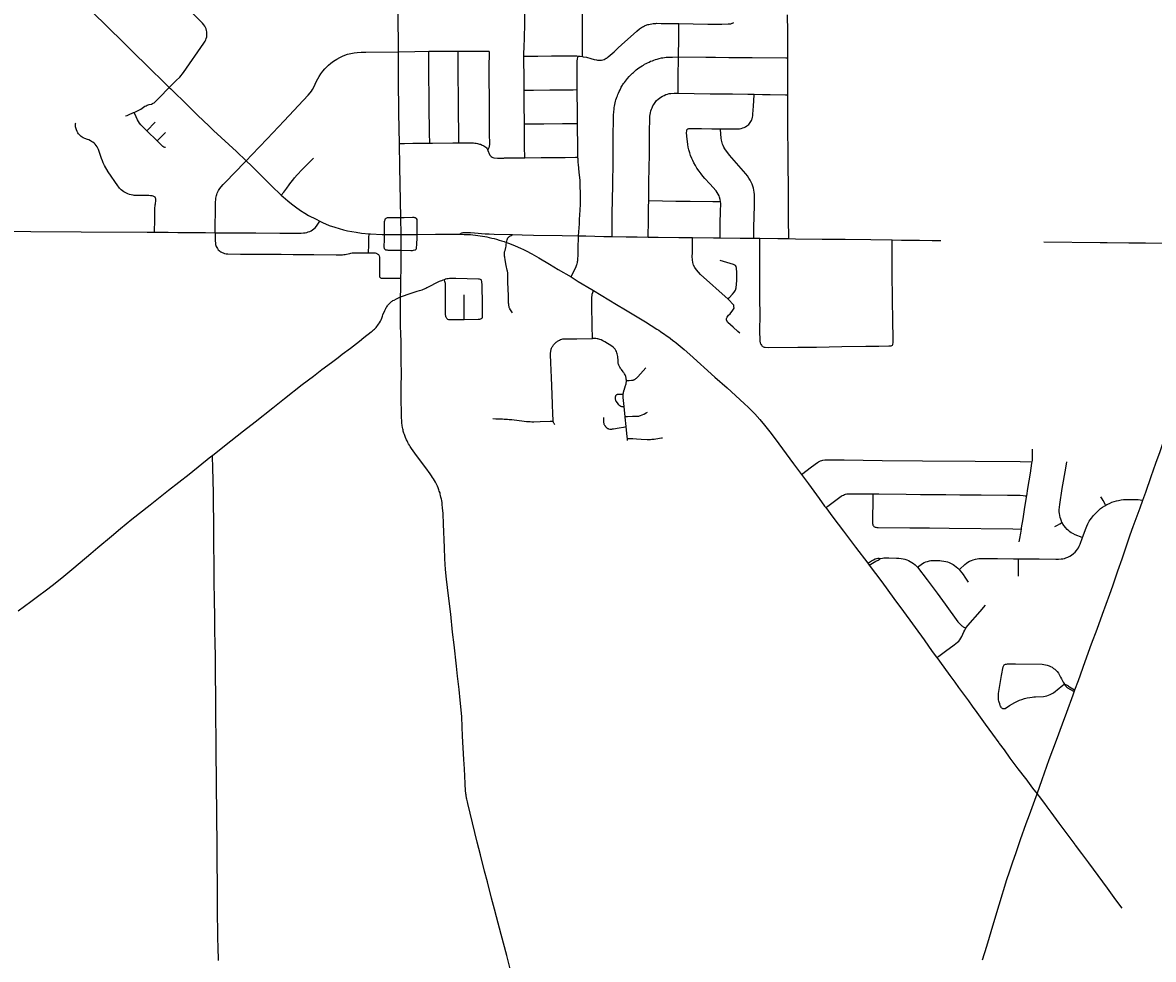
# Model space of a CAD drawing. Header units: feet. Extents: x 2113747 to 2516209, y 960708 to 1356798.
# Tile 50 of 92: x 2281138 to 2296181, y 1172433 to 1184896. Entities that reach past the tile are written whole.
import ezdxf

# ---------------------------------------------------------------- set-up
doc = ezdxf.new("R2010")
doc.units = ezdxf.units.FT
doc.header["$LTSCALE"] = 20
doc.header["$MEASUREMENT"] = 0
for name, color, linetype in [('GM_X_City_Street', 251, 'Continuous'), ('GM_X_State_Location', 251, 'Continuous'), ('GM_X_State_Route', 1, 'Continuous')]:
    doc.layers.add(name, color=color, linetype=linetype)
doc.styles.add('Styledgn030', font='dgn030.shx')

msp = doc.modelspace()

# ---------------------------------------------------------------- linework, layer by layer
at = {"layer": 'GM_X_City_Street', "flags": 128}
for points in [[(2283089, 1184035), (2283183, 1184124), (2283231, 1184171), (2283279, 1184233), (2283549, 1184622), (2283566, 1184650), (2283574, 1184667), (2283581, 1184685), (2283587, 1184707), (2283590, 1184729), (2283590, 1184752), (2283588, 1184774), (2283585, 1184793), (2283578, 1184814), (2283571, 1184832), (2283562, 1184849), (2283549, 1184868), (2283530, 1184890), (2283491, 1184929), (2283389, 1185031), (2283160, 1185257)], [(2287808, 1184451), (2287808, 1184482), (2287808, 1184501), (2287808, 1184518), (2287809, 1184537), (2287810, 1184562), (2287810, 1184576), (2287815, 1184688), (2287816, 1184698), (2287816, 1184710), (2287816, 1184718), (2287816, 1184726), (2287820, 1184851), (2287821, 1184991), (2287822, 1185029)], [(2288585, 1184445), (2288585, 1184470), (2288587, 1184568), (2288587, 1184729), (2288588, 1184863), (2288588, 1184998), (2288589, 1185025)], [(2291318, 1184427), (2291317, 1184603), (2291317, 1184773), (2291315, 1185001)], [(2288585, 1184445), (2288597, 1184443), (2288638, 1184435), (2288698, 1184420), (2288742, 1184407), (2288774, 1184399), (2288786, 1184397), (2288798, 1184396), (2288809, 1184395), (2288821, 1184395), (2288838, 1184397), (2288855, 1184400), (2288874, 1184406), (2288886, 1184412), (2288893, 1184415), (2288902, 1184421), (2288910, 1184425), (2288918, 1184431), (2288928, 1184439), (2289007, 1184509), (2289063, 1184560), (2289150, 1184639), (2289265, 1184743), (2289308, 1184782), (2289346, 1184812), (2289373, 1184831), (2289385, 1184839), (2289398, 1184846), (2289413, 1184853), (2289421, 1184857), (2289433, 1184861), (2289442, 1184865), (2289454, 1184869), (2289469, 1184872), (2289487, 1184877), (2289508, 1184881), (2289526, 1184884), (2289542, 1184885), (2289561, 1184886), (2289576, 1184887), (2289632, 1184886), (2289858, 1184885), (2289869, 1184885)], [(2289864, 1184439), (2289866, 1184693), (2289868, 1184821), (2289869, 1184885)], [(2289869, 1184885), (2290061, 1184881), (2290255, 1184877), (2290376, 1184876), (2290439, 1184876), (2290524, 1184878), (2290538, 1184879), (2290548, 1184880), (2290558, 1184882), (2290567, 1184884), (2290576, 1184887), (2290584, 1184890), (2290591, 1184894), (2290600, 1184899)], [(2286137, 1184506), (2286355, 1184512), (2286542, 1184514), (2286542, 1184514)], [(2286542, 1184514), (2286699, 1184515), (2286807, 1184515), (2286919, 1184514), (2286931, 1184514)], [(2286555, 1183292), (2286554, 1183317), (2286553, 1183399), (2286551, 1183524), (2286548, 1183694), (2286546, 1183793), (2286545, 1183983), (2286544, 1184118), (2286543, 1184345), (2286543, 1184470), (2286542, 1184514)], [(2286931, 1184514), (2287017, 1184515), (2287161, 1184514), (2287253, 1184517), (2287327, 1184518), (2287332, 1184517), (2287337, 1184516), (2287341, 1184514), (2287343, 1184512)], [(2286942, 1183296), (2286941, 1183332), (2286940, 1183418), (2286940, 1183515), (2286939, 1183618), (2286937, 1183761), (2286935, 1183985), (2286934, 1184107), (2286931, 1184245), (2286931, 1184479), (2286931, 1184514)], [(2284111, 1183056), (2284189, 1183135), (2284391, 1183351), (2284616, 1183590), (2284937, 1183929), (2284965, 1183962), (2284981, 1183983), (2284995, 1184006), (2285011, 1184036), (2285049, 1184116), (2285065, 1184148), (2285083, 1184179), (2285106, 1184214), (2285131, 1184248), (2285158, 1184280), (2285180, 1184304), (2285206, 1184328), (2285238, 1184355), (2285275, 1184382), (2285318, 1184410), (2285358, 1184432), (2285393, 1184449), (2285426, 1184462), (2285462, 1184475), (2285503, 1184486), (2285547, 1184494), (2285589, 1184500), (2285641, 1184503), (2285703, 1184505), (2286137, 1184506)], [(2287326, 1183198), (2287335, 1183216), (2287341, 1183229), (2287344, 1183235), (2287347, 1183241), (2287349, 1183248), (2287351, 1183255), (2287351, 1183263), (2287352, 1183269), (2287351, 1183431), (2287350, 1183539), (2287349, 1183664), (2287349, 1183729), (2287350, 1183834), (2287349, 1183939), (2287347, 1184094), (2287346, 1184221), (2287347, 1184359), (2287349, 1184435), (2287350, 1184480), (2287350, 1184487), (2287350, 1184494), (2287349, 1184501), (2287348, 1184503), (2287348, 1184506), (2287346, 1184509), (2287343, 1184512)], [(2287808, 1184451), (2287908, 1184451), (2287993, 1184451), (2288174, 1184452), (2288239, 1184453), (2288446, 1184453), (2288466, 1184453), (2288490, 1184452), (2288509, 1184452), (2288531, 1184450)], [(2287809, 1183998), (2287809, 1184117), (2287808, 1184451)], [(2288517, 1184004), (2288516, 1184114), (2288515, 1184271), (2288514, 1184353), (2288516, 1184386), (2288517, 1184397), (2288518, 1184406), (2288520, 1184416), (2288531, 1184450)], [(2288531, 1184450), (2288555, 1184448), (2288585, 1184445)], [(2288979, 1182050), (2288979, 1182078), (2288982, 1182353), (2288988, 1182734), (2288994, 1183052), (2288996, 1183443), (2288998, 1183558), (2289000, 1183633), (2289001, 1183676), (2289002, 1183695), (2289004, 1183718), (2289006, 1183735), (2289007, 1183747), (2289010, 1183768), (2289013, 1183783), (2289017, 1183806), (2289022, 1183831), (2289026, 1183850), (2289032, 1183868), (2289038, 1183889), (2289044, 1183904), (2289051, 1183922), (2289057, 1183938), (2289066, 1183958), (2289076, 1183980), (2289087, 1184002), (2289096, 1184022), (2289103, 1184036), (2289111, 1184051), (2289117, 1184063), (2289124, 1184073), (2289133, 1184086), (2289144, 1184101), (2289183, 1184151), (2289209, 1184181), (2289223, 1184196), (2289234, 1184207), (2289250, 1184222), (2289263, 1184234), (2289281, 1184249), (2289301, 1184266), (2289320, 1184280), (2289338, 1184294), (2289358, 1184307), (2289379, 1184321), (2289396, 1184331), (2289413, 1184342), (2289432, 1184351), (2289451, 1184361), (2289473, 1184371), (2289493, 1184381), (2289516, 1184389), (2289537, 1184397), (2289559, 1184405), (2289580, 1184411), (2289607, 1184419), (2289636, 1184426), (2289657, 1184429), (2289679, 1184432), (2289700, 1184435), (2289730, 1184437), (2289786, 1184438), (2289864, 1184439)], [(2289860, 1183957), (2289860, 1183984), (2289860, 1184102), (2289860, 1184217), (2289862, 1184388), (2289864, 1184439)], [(2289864, 1184439), (2290229, 1184438), (2290357, 1184436), (2290534, 1184433), (2290842, 1184430), (2291291, 1184428), (2291318, 1184427)], [(2291318, 1183935), (2291318, 1184056), (2291318, 1184131), (2291318, 1184427)], [(2282621, 1183701), (2282677, 1183728), (2282695, 1183737), (2282709, 1183745), (2282730, 1183757), (2282766, 1183783), (2282780, 1183791), (2282794, 1183798), (2282810, 1183804), (2282822, 1183807), (2282854, 1183813), (2282867, 1183818), (2282876, 1183823), (2282887, 1183831), (2282904, 1183846), (2282953, 1183895), (2283089, 1184035)], [(2287809, 1183998), (2287845, 1183998), (2287934, 1183999), (2288151, 1184001), (2288322, 1184001), (2288464, 1184003), (2288517, 1184004)], [(2287814, 1183548), (2287811, 1183819), (2287810, 1183959), (2287809, 1183998)], [(2288520, 1183554), (2288519, 1183674), (2288517, 1184004)], [(2289467, 1182529), (2289470, 1182775), (2289476, 1183146), (2289479, 1183477), (2289481, 1183587), (2289484, 1183651), (2289486, 1183672), (2289491, 1183697), (2289496, 1183721), (2289504, 1183744), (2289512, 1183764), (2289524, 1183787), (2289535, 1183806), (2289552, 1183832), (2289573, 1183858), (2289592, 1183878), (2289609, 1183892), (2289627, 1183904), (2289649, 1183916), (2289671, 1183928), (2289696, 1183938), (2289718, 1183946), (2289740, 1183951), (2289761, 1183953), (2289804, 1183957), (2289859, 1183957), (2289860, 1183957)], [(2289860, 1183957), (2290285, 1183950), (2290584, 1183948), (2290787, 1183945), (2290869, 1183943)], [(2290422, 1183482), (2290519, 1183481), (2290657, 1183482), (2290676, 1183484), (2290698, 1183488), (2290721, 1183495), (2290738, 1183502), (2290756, 1183510), (2290774, 1183521), (2290788, 1183531), (2290799, 1183542), (2290808, 1183553), (2290818, 1183567), (2290825, 1183579), (2290834, 1183595), (2290839, 1183607), (2290843, 1183618), (2290848, 1183636), (2290851, 1183656), (2290853, 1183679), (2290862, 1183783), (2290869, 1183937), (2290869, 1183943)], [(2290869, 1183943), (2290979, 1183941), (2291082, 1183939), (2291286, 1183935), (2291318, 1183935)], [(2291331, 1182022), (2291331, 1182054), (2291328, 1182255), (2291327, 1182369), (2291327, 1182635), (2291326, 1182733), (2291324, 1182979), (2291322, 1183166), (2291320, 1183468), (2291318, 1183691), (2291318, 1183935)], [(2282508, 1183655), (2282528, 1183662), (2282546, 1183668), (2282615, 1183698), (2282621, 1183701)], [(2282792, 1183457), (2282711, 1183537), (2282695, 1183557), (2282680, 1183579), (2282667, 1183602), (2282650, 1183641), (2282621, 1183701)], [(2282903, 1182572), (2282894, 1182580), (2282885, 1182584), (2282874, 1182588), (2282861, 1182590), (2282839, 1182592), (2282815, 1182594), (2282777, 1182595), (2282669, 1182594), (2282643, 1182595), (2282623, 1182597), (2282607, 1182600), (2282583, 1182605), (2282562, 1182611), (2282536, 1182619), (2282521, 1182625), (2282503, 1182634), (2282484, 1182646), (2282468, 1182657), (2282451, 1182671), (2282438, 1182683), (2282429, 1182694), (2282418, 1182708), (2282406, 1182725), (2282277, 1182911), (2282228, 1182993), (2282211, 1183030), (2282199, 1183056), (2282187, 1183090), (2282170, 1183140), (2282147, 1183208), (2282138, 1183226), (2282128, 1183245), (2282116, 1183261), (2282102, 1183278), (2282088, 1183292), (2282071, 1183305), (2282055, 1183316), (2282040, 1183325), (2282018, 1183335), (2282000, 1183342), (2281964, 1183356), (2281945, 1183364), (2281932, 1183372), (2281919, 1183381), (2281906, 1183391), (2281894, 1183402), (2281883, 1183416), (2281874, 1183430), (2281863, 1183448), (2281855, 1183469), (2281847, 1183494), (2281843, 1183511), (2281841, 1183528), (2281841, 1183541), (2281843, 1183553), (2281846, 1183562)], [(2282792, 1183457), (2282903, 1183572)], [(2287814, 1183548), (2287849, 1183548), (2287895, 1183549), (2288071, 1183551), (2288320, 1183552), (2288484, 1183554), (2288520, 1183554)], [(2287819, 1183098), (2287818, 1183127), (2287816, 1183216), (2287814, 1183396), (2287814, 1183540), (2287814, 1183548)], [(2288526, 1183105), (2288525, 1183110), (2288525, 1183119), (2288525, 1183137), (2288523, 1183257), (2288523, 1183329), (2288522, 1183437), (2288520, 1183519), (2288520, 1183554)], [(2290423, 1182515), (2290419, 1182542), (2290411, 1182573), (2290403, 1182593), (2290391, 1182614), (2290380, 1182634), (2290363, 1182656), (2290282, 1182750), (2290216, 1182823), (2290188, 1182855), (2290163, 1182886), (2290137, 1182921), (2290109, 1182960), (2290089, 1182993), (2290069, 1183029), (2290053, 1183061), (2290041, 1183089), (2290025, 1183128), (2290013, 1183163), (2290002, 1183203), (2289994, 1183239), (2289988, 1183275), (2289982, 1183314), (2289979, 1183344), (2289974, 1183384), (2289972, 1183433), (2289973, 1183452), (2289976, 1183469)], [(2289976, 1183469), (2289981, 1183476), (2289986, 1183481), (2289992, 1183485), (2289999, 1183487), (2290016, 1183489), (2290033, 1183488), (2290168, 1183486), (2290307, 1183484), (2290422, 1183482)], [(2290868, 1182028), (2290868, 1182048), (2290867, 1182169), (2290874, 1182461), (2290874, 1182557), (2290873, 1182608), (2290871, 1182641), (2290866, 1182669), (2290860, 1182694), (2290853, 1182722), (2290844, 1182745), (2290832, 1182773), (2290816, 1182800), (2290800, 1182826), (2290780, 1182857), (2290758, 1182884), (2290637, 1183026), (2290544, 1183133), (2290481, 1183217), (2290468, 1183237), (2290457, 1183261), (2290450, 1183280), (2290444, 1183298), (2290437, 1183331), (2290432, 1183360), (2290422, 1183474), (2290422, 1183482)], [(2282929, 1183322), (2282792, 1183457)], [(2282929, 1183322), (2282946, 1183340), (2283038, 1183436)], [(2283040, 1183233), (2283030, 1183235), (2283017, 1183241), (2283004, 1183250), (2282984, 1183267), (2282929, 1183322)], [(2286152, 1183288), (2286217, 1183289), (2286329, 1183290), (2286555, 1183292)], [(2286555, 1183292), (2286592, 1183292), (2286861, 1183295), (2286942, 1183296)], [(2286942, 1183296), (2287058, 1183297), (2287104, 1183297), (2287137, 1183295), (2287156, 1183293), (2287174, 1183290), (2287188, 1183288), (2287203, 1183284), (2287215, 1183281), (2287229, 1183277), (2287239, 1183274), (2287253, 1183267), (2287264, 1183263), (2287275, 1183257), (2287289, 1183248), (2287299, 1183239), (2287309, 1183229), (2287318, 1183215), (2287326, 1183198)], [(2287326, 1183198), (2287329, 1183194), (2287350, 1183142), (2287355, 1183134), (2287358, 1183128), (2287366, 1183119), (2287372, 1183113), (2287383, 1183106), (2287394, 1183101), (2287409, 1183098), (2287455, 1183094), (2287490, 1183092), (2287505, 1183093), (2287516, 1183093), (2287526, 1183094), (2287538, 1183094), (2287547, 1183095), (2287559, 1183096), (2287648, 1183096), (2287710, 1183097), (2287782, 1183097), (2287819, 1183098)], [(2283701, 1182101), (2283705, 1182482), (2283706, 1182512), (2283708, 1182540), (2283710, 1182559), (2283713, 1182577), (2283717, 1182594), (2283722, 1182609), (2283728, 1182627), (2283735, 1182645), (2283744, 1182663), (2283760, 1182689), (2283779, 1182713), (2283806, 1182742), (2283836, 1182772), (2284091, 1183036), (2284111, 1183056)], [(2284579, 1182600), (2284611, 1182641), (2284651, 1182692), (2284683, 1182736), (2284707, 1182771), (2284731, 1182801), (2284757, 1182832), (2284790, 1182871), (2284859, 1182941), (2285009, 1183093)], [(2287819, 1183098), (2288038, 1183100), (2288157, 1183102), (2288354, 1183102), (2288492, 1183104), (2288526, 1183105)], [(2288534, 1182059), (2288545, 1182220), (2288548, 1182278), (2288554, 1182402), (2288558, 1182481), (2288558, 1182602), (2288557, 1182747), (2288556, 1182758), (2288556, 1182768), (2288555, 1182779), (2288555, 1182789), (2288554, 1182801), (2288544, 1182903), (2288533, 1183014), (2288531, 1183029), (2288530, 1183041), (2288529, 1183058), (2288528, 1183070), (2288527, 1183084), (2288526, 1183096), (2288526, 1183105)], [(2282894, 1182107), (2282894, 1182114), (2282895, 1182272), (2282898, 1182421), (2282899, 1182436), (2282900, 1182455), (2282902, 1182470), (2282905, 1182486), (2282907, 1182498), (2282910, 1182515), (2282911, 1182534), (2282909, 1182552), (2282907, 1182562), (2282903, 1182572)], [(2289461, 1182042), (2289461, 1182056), (2289464, 1182250), (2289465, 1182342), (2289465, 1182437), (2289467, 1182529)], [(2289467, 1182529), (2289475, 1182529), (2289829, 1182522), (2290019, 1182519), (2290321, 1182514), (2290406, 1182515), (2290423, 1182515)], [(2290416, 1182032), (2290416, 1182049), (2290419, 1182229), (2290424, 1182383), (2290425, 1182490), (2290423, 1182515)], [(2286170, 1182301), (2286123, 1182300), (2286001, 1182298), (2285988, 1182297), (2285978, 1182295), (2285971, 1182291), (2285964, 1182285), (2285959, 1182279), (2285955, 1182270), (2285952, 1182260), (2285950, 1182244), (2285948, 1182079)], [(2286387, 1182079), (2286389, 1182214), (2286389, 1182259), (2286388, 1182270), (2286386, 1182278), (2286379, 1182288), (2286371, 1182295), (2286364, 1182299), (2286356, 1182301), (2286347, 1182302), (2286327, 1182303), (2286215, 1182301), (2286170, 1182301)], [(2283701, 1182101), (2283700, 1182026), (2283700, 1181994), (2283702, 1181961), (2283704, 1181946), (2283709, 1181932), (2283714, 1181917), (2283722, 1181902), (2283729, 1181891), (2283741, 1181875), (2283753, 1181863), (2283763, 1181854), (2283777, 1181845), (2283792, 1181838), (2283807, 1181831), (2283825, 1181826), (2283847, 1181822), (2283870, 1181820), (2284037, 1181817), (2284404, 1181815), (2284578, 1181814), (2284736, 1181813), (2285011, 1181811), (2285310, 1181808), (2285392, 1181808), (2285410, 1181809), (2285429, 1181811), (2285449, 1181814), (2285471, 1181819), (2285492, 1181825), (2285504, 1181828), (2285521, 1181832), (2285539, 1181834), (2285559, 1181834), (2285587, 1181835), (2285731, 1181833), (2285741, 1181832)], [(2285741, 1181832), (2285741, 1181860), (2285743, 1181913), (2285744, 1181971), (2285746, 1182035), (2285747, 1182080), (2285747, 1182086)], [(2285948, 1182079), (2285947, 1182006), (2285944, 1181919), (2285944, 1181910), (2285946, 1181900), (2285948, 1181893), (2285951, 1181887), (2285955, 1181882), (2285960, 1181878), (2285967, 1181875), (2285977, 1181872), (2285986, 1181871), (2285997, 1181870), (2286129, 1181868), (2286173, 1181867)], [(2286173, 1181867), (2286303, 1181865), (2286323, 1181865), (2286339, 1181867), (2286358, 1181872), (2286365, 1181874), (2286370, 1181878), (2286374, 1181883), (2286376, 1181889), (2286378, 1181902), (2286382, 1181941), (2286386, 1182042), (2286387, 1182079)], [(2287592, 1181556), (2287592, 1181565), (2287591, 1181573), (2287590, 1181581), (2287588, 1181591), (2287586, 1181602), (2287573, 1181666), (2287558, 1181738), (2287552, 1181774), (2287550, 1181787), (2287549, 1181799), (2287549, 1181811), (2287549, 1181822), (2287550, 1181833), (2287551, 1181845), (2287556, 1181865), (2287566, 1181906), (2287570, 1181923), (2287572, 1181932), (2287573, 1181942), (2287576, 1181972)], [(2288435, 1181514), (2288469, 1181581), (2288497, 1181640), (2288502, 1181652), (2288507, 1181663), (2288511, 1181676), (2288514, 1181688), (2288518, 1181704), (2288521, 1181719), (2288523, 1181733), (2288525, 1181747), (2288526, 1181767), (2288527, 1181783), (2288529, 1181880), (2288534, 1182059)], [(2290523, 1181217), (2290158, 1181547), (2290130, 1181577), (2290102, 1181605), (2290082, 1181637), (2290063, 1181669), (2290054, 1181704), (2290050, 1181738), (2290047, 1181785), (2290049, 1181835), (2290051, 1181993), (2290052, 1182035)], [(2290960, 1180617), (2290955, 1180637), (2290951, 1180658), (2290948, 1180683), (2290946, 1180778), (2290949, 1181024), (2290946, 1181206), (2290945, 1181354), (2290945, 1181444), (2290946, 1181603), (2290945, 1181675), (2290945, 1181764), (2290945, 1181858), (2290945, 1182009), (2290945, 1182027)], [(2292716, 1180615), (2292718, 1180639), (2292719, 1180677), (2292718, 1180711), (2292716, 1180911), (2292708, 1181551), (2292705, 1181837), (2292704, 1181988), (2292704, 1182005)], [(2285741, 1181832), (2285814, 1181832), (2285828, 1181831), (2285841, 1181828), (2285849, 1181825), (2285857, 1181821), (2285864, 1181816), (2285871, 1181810), (2285878, 1181801), (2285882, 1181792), (2285886, 1181777), (2285887, 1181765), (2285884, 1181597), (2285886, 1181524), (2285888, 1181514), (2285891, 1181508), (2285895, 1181503), (2285900, 1181500), (2285910, 1181497), (2285921, 1181496), (2286130, 1181495), (2286171, 1181498)], [(2296042, 1178543), (2296079, 1178647), (2296154, 1178857), (2296216, 1179037), (2296270, 1179192), (2296360, 1179456), (2296497, 1179849), (2296600, 1180144), (2296695, 1180403), (2296732, 1180504), (2296799, 1180679), (2296860, 1180835), (2296869, 1180858), (2296878, 1180877), (2296889, 1180900), (2296900, 1180921), (2296923, 1180963), (2296995, 1181090), (2297087, 1181242), (2297204, 1181428), (2297304, 1181594), (2297367, 1181697), (2297460, 1181837), (2297490, 1181881)], [(2290523, 1181217), (2290539, 1181236), (2290580, 1181285), (2290605, 1181312), (2290622, 1181336), (2290633, 1181369), (2290640, 1181465), (2290639, 1181571), (2290635, 1181627), (2290630, 1181653), (2290621, 1181666), (2290597, 1181678), (2290419, 1181732)], [(2287657, 1181035), (2287622, 1181086), (2287619, 1181091), (2287616, 1181097), (2287613, 1181104), (2287611, 1181111), (2287609, 1181118), (2287608, 1181127), (2287606, 1181136), (2287605, 1181150), (2287603, 1181164), (2287601, 1181236), (2287601, 1181268), (2287601, 1181276), (2287601, 1181284), (2287600, 1181291), (2287600, 1181296), (2287599, 1181317), (2287596, 1181390), (2287595, 1181398), (2287595, 1181406), (2287595, 1181412), (2287595, 1181420), (2287595, 1181458), (2287592, 1181556)], [(2286167, 1181248), (2286307, 1181295), (2286386, 1181321), (2286417, 1181330), (2286435, 1181337), (2286453, 1181343), (2286471, 1181349), (2286486, 1181355), (2286502, 1181363), (2286517, 1181370), (2286529, 1181376), (2286566, 1181394), (2286640, 1181433), (2286686, 1181455), (2286698, 1181461), (2286714, 1181467), (2286732, 1181474), (2286749, 1181480)], [(2286749, 1181480), (2286765, 1181486), (2286782, 1181490), (2286801, 1181493), (2286817, 1181495), (2286833, 1181495), (2286903, 1181494), (2287202, 1181489), (2287211, 1181487), (2287223, 1181483), (2287230, 1181479)], [(2286792, 1180951), (2286782, 1180959), (2286776, 1180967), (2286771, 1180976), (2286768, 1180983), (2286767, 1180992), (2286766, 1181011), (2286763, 1181168), (2286762, 1181236), (2286764, 1181321), (2286762, 1181396), (2286762, 1181411), (2286762, 1181424), (2286760, 1181438), (2286757, 1181451), (2286752, 1181471), (2286749, 1181480)], [(2287249, 1180964), (2287254, 1180969), (2287257, 1180976), (2287258, 1180983), (2287257, 1181046), (2287257, 1181141), (2287250, 1181413), (2287248, 1181443), (2287247, 1181454), (2287245, 1181462), (2287242, 1181468), (2287237, 1181474), (2287230, 1181479)], [(2283664, 1179138), (2283826, 1179267), (2284075, 1179465), (2284230, 1179586), (2284467, 1179773), (2284622, 1179894), (2284859, 1180080), (2285006, 1180191), (2285120, 1180279), (2285248, 1180376), (2285334, 1180441), (2285391, 1180485), (2285498, 1180566), (2285619, 1180660), (2285679, 1180707), (2285775, 1180781), (2285789, 1180792), (2285808, 1180808), (2285819, 1180819), (2285831, 1180830), (2285840, 1180841), (2285850, 1180852), (2285863, 1180869), (2285874, 1180886), (2285885, 1180904), (2285897, 1180924), (2285906, 1180942), (2285915, 1180965), (2285925, 1180990), (2285932, 1181007), (2285955, 1181065), (2285968, 1181093), (2285976, 1181107), (2285982, 1181116), (2285991, 1181128), (2285998, 1181138), (2286007, 1181148), (2286017, 1181158), (2286026, 1181167), (2286037, 1181177), (2286047, 1181185), (2286056, 1181191), (2286065, 1181197), (2286079, 1181205), (2286114, 1181222), (2286167, 1181248)], [(2287013, 1180948), (2287013, 1180963), (2287012, 1181016), (2287012, 1181084), (2287012, 1181131), (2287012, 1181221), (2287011, 1181275)], [(2288718, 1180693), (2288715, 1180864), (2288712, 1181137), (2288712, 1181236), (2288712, 1181247), (2288712, 1181252), (2288713, 1181260), (2288714, 1181269), (2288715, 1181278), (2288717, 1181286), (2288720, 1181294), (2288734, 1181331)], [(2290679, 1180765), (2290654, 1180785), (2290591, 1180844), (2290522, 1180908), (2290501, 1180938), (2290502, 1180961), (2290510, 1180977), (2290530, 1181003), (2290549, 1181023), (2290588, 1181069), (2290604, 1181099), (2290602, 1181119), (2290598, 1181137), (2290588, 1181152), (2290537, 1181205), (2290523, 1181217)], [(2286792, 1180951), (2286802, 1180948), (2286815, 1180946), (2286829, 1180946), (2287013, 1180948)], [(2287013, 1180948), (2287199, 1180950), (2287211, 1180951), (2287221, 1180952), (2287228, 1180953), (2287234, 1180955), (2287243, 1180959), (2287249, 1180964)], [(2288197, 1179594), (2288195, 1179613), (2288191, 1179685), (2288187, 1179822), (2288182, 1179947), (2288173, 1180176), (2288165, 1180370), (2288162, 1180481), (2288163, 1180507), (2288164, 1180517), (2288165, 1180526), (2288167, 1180536), (2288169, 1180544), (2288171, 1180552), (2288175, 1180563), (2288180, 1180574), (2288185, 1180584), (2288191, 1180593), (2288197, 1180602), (2288202, 1180609), (2288210, 1180620), (2288219, 1180629), (2288226, 1180636), (2288234, 1180644), (2288243, 1180650), (2288252, 1180656), (2288261, 1180663), (2288272, 1180668), (2288281, 1180673), (2288296, 1180679), (2288310, 1180684), (2288324, 1180687), (2288339, 1180689), (2288357, 1180690), (2288372, 1180690), (2288513, 1180690), (2288718, 1180693)], [(2289170, 1180135), (2289170, 1180143), (2289169, 1180150), (2289168, 1180160), (2289166, 1180169), (2289163, 1180179), (2289161, 1180189), (2289157, 1180199), (2289152, 1180211), (2289146, 1180222), (2289141, 1180232), (2289134, 1180242), (2289128, 1180251), (2289106, 1180280), (2289097, 1180292), (2289090, 1180300), (2289085, 1180310), (2289079, 1180320), (2289074, 1180331), (2289070, 1180340), (2289067, 1180351), (2289063, 1180361), (2289061, 1180372), (2289059, 1180383), (2289059, 1180398), (2289059, 1180416), (2289058, 1180437), (2289057, 1180455), (2289053, 1180473), (2289047, 1180491), (2289043, 1180504), (2289037, 1180519), (2289030, 1180535), (2289020, 1180550), (2289009, 1180564), (2288994, 1180577), (2288976, 1180591), (2288883, 1180649), (2288857, 1180664), (2288836, 1180675), (2288819, 1180681), (2288804, 1180686), (2288792, 1180688), (2288780, 1180690), (2288762, 1180692), (2288741, 1180693), (2288718, 1180693)], [(2290960, 1180617), (2290966, 1180604), (2290973, 1180597), (2290982, 1180590), (2290992, 1180584), (2291004, 1180580), (2291015, 1180578), (2291067, 1180575), (2291451, 1180579), (2291700, 1180578), (2292035, 1180586), (2292357, 1180590), (2292531, 1180592), (2292662, 1180594), (2292678, 1180595), (2292693, 1180598), (2292702, 1180601), (2292709, 1180606), (2292716, 1180615)], [(2289170, 1180135), (2289206, 1180136), (2289237, 1180137), (2289244, 1180137), (2289252, 1180139), (2289260, 1180141), (2289267, 1180143), (2289273, 1180145), (2289279, 1180147), (2289285, 1180151), (2289292, 1180155), (2289298, 1180160), (2289305, 1180165), (2289323, 1180183), (2289428, 1180302)], [(2289129, 1179954), (2289129, 1179960), (2289130, 1179967), (2289131, 1179972), (2289133, 1179983), (2289135, 1179989), (2289136, 1179995), (2289138, 1180003), (2289140, 1180008), (2289160, 1180067), (2289163, 1180079), (2289166, 1180089), (2289167, 1180098), (2289169, 1180109), (2289170, 1180119), (2289170, 1180129), (2289170, 1180135)], [(2289140, 1179786), (2289118, 1179786), (2289108, 1179786), (2289102, 1179787), (2289099, 1179788), (2289095, 1179790), (2289091, 1179792), (2289086, 1179796), (2289081, 1179799), (2289068, 1179813), (2289050, 1179836), (2289036, 1179858), (2289032, 1179864), (2289030, 1179869), (2289028, 1179875), (2289027, 1179880), (2289026, 1179887), (2289025, 1179893), (2289025, 1179909), (2289026, 1179921), (2289028, 1179925), (2289029, 1179930), (2289031, 1179934), (2289033, 1179937), (2289035, 1179941), (2289039, 1179944), (2289042, 1179947), (2289046, 1179949), (2289050, 1179951), (2289054, 1179953), (2289059, 1179954), (2289066, 1179955), (2289091, 1179955), (2289129, 1179954)], [(2289140, 1179786), (2289140, 1179788), (2289128, 1179909), (2289128, 1179917), (2289128, 1179923), (2289128, 1179931), (2289128, 1179939), (2289128, 1179945), (2289129, 1179950), (2289129, 1179954)], [(2289154, 1179655), (2289140, 1179786)], [(2289154, 1179655), (2289186, 1179656), (2289253, 1179658), (2289315, 1179660), (2289326, 1179661), (2289336, 1179662), (2289345, 1179664), (2289356, 1179667), (2289380, 1179676), (2289401, 1179685), (2289407, 1179688), (2289413, 1179691), (2289435, 1179704), (2289452, 1179714)], [(2287395, 1179627), (2287434, 1179626), (2287522, 1179624), (2287543, 1179622), (2287569, 1179621), (2287587, 1179620), (2287611, 1179617), (2287631, 1179615), (2287646, 1179614), (2287812, 1179593), (2287840, 1179590), (2287871, 1179588), (2287890, 1179587), (2287913, 1179586), (2287941, 1179586), (2288022, 1179587), (2288156, 1179593), (2288197, 1179594)], [(2288220, 1179546), (2288214, 1179555), (2288209, 1179561), (2288205, 1179568), (2288201, 1179576), (2288199, 1179581), (2288198, 1179588), (2288197, 1179594)], [(2288864, 1179644), (2288867, 1179581), (2288868, 1179575), (2288869, 1179567), (2288871, 1179561), (2288872, 1179554), (2288875, 1179548), (2288878, 1179541), (2288882, 1179536), (2288886, 1179530), (2288889, 1179526), (2288892, 1179523), (2288895, 1179519), (2288899, 1179514), (2288906, 1179509), (2288910, 1179506), (2288922, 1179498), (2288928, 1179496), (2288934, 1179493), (2288948, 1179489), (2288961, 1179488), (2288975, 1179488), (2288987, 1179490), (2288998, 1179491), (2289076, 1179505), (2289134, 1179515), (2289168, 1179521)], [(2289168, 1179521), (2289155, 1179648), (2289154, 1179655)], [(2289183, 1179363), (2289181, 1179384), (2289168, 1179521)], [(2289183, 1179363), (2289216, 1179364), (2289228, 1179364), (2289243, 1179364), (2289258, 1179363), (2289307, 1179359), (2289366, 1179354), (2289448, 1179351), (2289472, 1179351), (2289490, 1179351), (2289510, 1179353), (2289526, 1179354), (2289541, 1179356), (2289562, 1179359), (2289637, 1179371), (2289650, 1179373)], [(2289185, 1179335), (2289183, 1179363)], [(2281078, 1177072), (2281248, 1177195), (2281338, 1177261), (2281456, 1177349), (2281533, 1177406), (2281659, 1177509), (2281819, 1177641), (2282046, 1177835), (2282138, 1177913), (2282319, 1178065), (2282439, 1178166), (2282589, 1178289), (2282834, 1178480), (2283081, 1178674), (2283354, 1178890), (2283644, 1179122), (2283664, 1179138)], [(2283742, 1172419), (2283738, 1172602), (2283736, 1172707), (2283734, 1172841), (2283732, 1172999), (2283730, 1173136), (2283729, 1173376), (2283728, 1173769), (2283725, 1174032), (2283723, 1174257), (2283720, 1174368), (2283720, 1174493), (2283718, 1174631), (2283717, 1174755), (2283716, 1174926), (2283715, 1175080), (2283714, 1175260), (2283711, 1175437), (2283710, 1175582), (2283708, 1175815), (2283707, 1175988), (2283705, 1176162), (2283705, 1176244), (2283702, 1176460), (2283700, 1176647), (2283696, 1176789), (2283696, 1176936), (2283693, 1177037), (2283691, 1177174), (2283687, 1177502), (2283685, 1177683), (2283682, 1177958), (2283680, 1178250), (2283678, 1178503), (2283676, 1178644), (2283673, 1178802), (2283668, 1178982), (2283665, 1179116), (2283664, 1179138)], [(2294568, 1179053), (2294571, 1179070), (2294574, 1179109), (2294575, 1179153), (2294575, 1179187), (2294573, 1179220)], [(2291499, 1178884), (2291634, 1178987), (2291711, 1179042), (2291727, 1179053), (2291743, 1179061), (2291753, 1179066), (2291769, 1179070), (2291784, 1179075), (2291810, 1179079), (2291838, 1179080), (2292068, 1179078), (2292573, 1179072), (2293111, 1179067), (2293810, 1179060), (2294407, 1179055), (2294563, 1179053), (2294568, 1179053)], [(2294496, 1178599), (2294513, 1178697), (2294547, 1178901), (2294566, 1179034), (2294568, 1179053)], [(2294966, 1178245), (2294965, 1178247), (2294957, 1178265), (2294948, 1178290), (2294941, 1178312), (2294935, 1178340), (2294931, 1178364), (2294928, 1178389), (2294929, 1178414), (2294936, 1178483), (2294970, 1178697), (2295015, 1178969), (2295029, 1179053)], [(2291824, 1178443), (2291851, 1178462), (2292029, 1178594), (2292043, 1178603), (2292059, 1178611), (2292071, 1178616), (2292087, 1178622), (2292102, 1178625), (2292118, 1178627), (2292143, 1178628), (2292238, 1178629), (2292284, 1178628), (2292447, 1178626)], [(2292447, 1178626), (2292448, 1178599), (2292449, 1178528), (2292445, 1178303), (2292446, 1178230), (2292449, 1178217), (2292451, 1178209), (2292456, 1178201), (2292463, 1178194), (2292470, 1178189), (2292479, 1178185), (2292488, 1178182), (2292502, 1178181), (2292520, 1178180), (2292940, 1178176), (2293201, 1178174), (2293463, 1178170), (2294310, 1178160), (2294420, 1178157), (2294426, 1178157)], [(2292447, 1178626), (2292531, 1178625), (2292891, 1178622), (2293081, 1178619), (2293418, 1178617), (2293607, 1178614), (2293889, 1178612), (2294239, 1178610), (2294354, 1178609), (2294409, 1178608), (2294447, 1178605), (2294475, 1178602), (2294496, 1178599)], [(2294426, 1178157), (2294429, 1178174), (2294447, 1178296), (2294470, 1178449), (2294483, 1178527), (2294493, 1178584), (2294496, 1178599)], [(2295138, 1176018), (2295183, 1176144), (2295274, 1176394), (2295360, 1176631), (2295433, 1176827), (2295505, 1177024), (2295600, 1177293), (2295640, 1177405), (2295710, 1177603), (2295765, 1177764), (2295839, 1177977), (2295873, 1178080), (2295914, 1178193), (2296005, 1178440), (2296042, 1178543)], [(2295548, 1178475), (2295545, 1178481), (2295513, 1178536), (2295498, 1178562), (2295483, 1178589)], [(2295548, 1178475), (2295562, 1178483), (2295596, 1178500), (2295630, 1178515), (2295660, 1178525), (2295689, 1178534), (2295718, 1178540), (2295752, 1178546), (2295786, 1178550), (2295827, 1178553), (2295876, 1178553), (2295930, 1178553), (2295980, 1178550), (2296031, 1178544), (2296042, 1178543)], [(2295240, 1178045), (2295261, 1178103), (2295280, 1178152), (2295297, 1178197), (2295310, 1178228), (2295329, 1178262), (2295342, 1178283), (2295358, 1178305), (2295384, 1178338), (2295410, 1178367), (2295432, 1178389), (2295454, 1178410), (2295479, 1178431), (2295506, 1178450), (2295535, 1178468), (2295548, 1178475)], [(2294872, 1178193), (2294905, 1178211), (2294935, 1178227), (2294959, 1178241), (2294966, 1178245)], [(2295240, 1178045), (2295233, 1178048), (2295141, 1178083), (2295110, 1178097), (2295088, 1178110), (2295072, 1178121), (2295056, 1178134), (2295036, 1178152), (2295010, 1178181), (2294994, 1178200), (2294978, 1178224), (2294966, 1178245)], [(2294387, 1177762), (2294534, 1177761), (2294663, 1177760), (2294882, 1177758), (2294920, 1177758), (2294955, 1177760), (2294975, 1177762), (2294997, 1177766), (2295018, 1177774), (2295042, 1177784), (2295070, 1177797), (2295094, 1177813), (2295120, 1177833), (2295139, 1177852), (2295157, 1177872), (2295172, 1177892), (2295184, 1177910), (2295195, 1177930), (2295207, 1177958), (2295240, 1178045)], [(2294396, 1177990), (2294404, 1178033), (2294416, 1178103), (2294426, 1178157)], [(2292381, 1177705), (2292404, 1177719), (2292433, 1177737), (2292457, 1177750), (2292480, 1177761), (2292499, 1177767), (2292514, 1177770), (2292534, 1177772), (2292549, 1177768)], [(2292402, 1177677), (2292423, 1177690), (2292465, 1177716), (2292490, 1177731), (2292519, 1177745), (2292534, 1177752), (2292543, 1177759), (2292549, 1177768)], [(2292549, 1177768), (2292579, 1177773), (2292596, 1177775), (2292662, 1177774), (2292766, 1177773), (2292794, 1177771), (2292825, 1177768), (2292851, 1177763), (2292874, 1177757), (2292900, 1177748), (2292924, 1177738), (2292947, 1177726), (2292967, 1177714), (2292988, 1177699), (2293010, 1177682), (2293042, 1177651)], [(2293598, 1177619), (2293605, 1177626), (2293672, 1177688), (2293693, 1177703), (2293714, 1177718), (2293737, 1177729), (2293761, 1177740), (2293786, 1177750), (2293813, 1177758), (2293836, 1177763), (2293860, 1177766), (2293932, 1177768), (2294109, 1177765), (2294319, 1177763), (2294387, 1177762)], [(2294388, 1177531), (2294387, 1177725), (2294387, 1177762)], [(2293042, 1177651), (2293108, 1177699), (2293131, 1177712), (2293152, 1177721), (2293176, 1177728), (2293201, 1177735), (2293222, 1177738), (2293246, 1177740), (2293341, 1177739), (2293364, 1177737), (2293395, 1177733), (2293418, 1177727), (2293442, 1177721), (2293463, 1177713), (2293490, 1177700), (2293516, 1177686), (2293534, 1177674), (2293558, 1177656), (2293580, 1177638), (2293598, 1177619)], [(2293042, 1177651), (2293174, 1177483), (2293306, 1177304), (2293413, 1177158), (2293582, 1176924), (2293598, 1176904), (2293614, 1176887), (2293631, 1176872), (2293640, 1176865), (2293651, 1176857), (2293669, 1176847), (2293686, 1176839)], [(2293598, 1177619), (2293613, 1177603), (2293633, 1177576), (2293649, 1177553), (2293674, 1177518), (2293717, 1177453)], [(2293686, 1176839), (2293696, 1176852), (2293714, 1176874), (2293878, 1177062), (2293949, 1177144)], [(2293299, 1176448), (2293325, 1176466), (2293416, 1176532), (2293533, 1176616), (2293576, 1176652), (2293592, 1176668), (2293607, 1176686), (2293621, 1176706), (2293634, 1176729), (2293647, 1176759), (2293661, 1176793), (2293671, 1176811), (2293681, 1176830), (2293686, 1176839)], [(2294174, 1175772), (2294167, 1175776), (2294161, 1175781), (2294157, 1175787), (2294149, 1175800), (2294144, 1175812), (2294137, 1175834), (2294130, 1175855), (2294126, 1175869), (2294123, 1175887), (2294120, 1175909), (2294119, 1175921), (2294122, 1175970), (2294161, 1176209), (2294182, 1176325), (2294186, 1176334), (2294191, 1176344)], [(2294191, 1176344), (2294198, 1176352), (2294206, 1176357), (2294213, 1176360), (2294227, 1176362), (2294241, 1176363), (2294348, 1176363), (2294702, 1176359), (2294726, 1176357), (2294747, 1176353), (2294769, 1176347), (2294793, 1176339), (2294811, 1176331), (2294834, 1176319), (2294854, 1176305), (2294870, 1176293), (2294886, 1176277), (2294902, 1176261), (2294917, 1176242), (2294929, 1176223), (2294938, 1176207), (2294947, 1176188), (2294959, 1176165), (2294971, 1176140), (2294983, 1176120), (2295000, 1176093)], [(2294174, 1175772), (2294182, 1175770), (2294192, 1175769), (2294201, 1175771), (2294209, 1175773), (2294266, 1175809), (2294338, 1175852), (2294366, 1175866), (2294401, 1175880), (2294433, 1175892), (2294467, 1175903), (2294503, 1175911), (2294538, 1175918), (2294570, 1175923), (2294592, 1175925), (2294613, 1175927), (2294721, 1175930), (2294743, 1175934), (2294765, 1175939), (2294786, 1175947), (2294810, 1175957), (2294827, 1175966), (2294852, 1175980), (2294879, 1176000), (2294901, 1176018), (2294975, 1176080), (2294984, 1176086), (2294989, 1176089), (2294995, 1176092), (2295000, 1176093)], [(2295000, 1176093), (2295012, 1176074), (2295019, 1176064), (2295023, 1176059), (2295028, 1176055), (2295039, 1176046), (2295118, 1176000), (2295129, 1175994)], [(2295000, 1176093), (2295024, 1176085), (2295033, 1176080), (2295042, 1176075), (2295051, 1176070), (2295064, 1176061), (2295132, 1176021), (2295138, 1176018)], [(2294634, 1174635), (2294701, 1174826), (2294797, 1175091), (2294892, 1175350), (2294974, 1175568), (2295031, 1175722), (2295115, 1175953), (2295129, 1175994)], [(2295129, 1175994), (2295138, 1176018)], [(2293908, 1172425), (2293965, 1172610), (2294058, 1172925), (2294129, 1173161), (2294232, 1173496), (2294265, 1173596), (2294310, 1173729), (2294351, 1173844), (2294415, 1174029), (2294489, 1174240), (2294532, 1174357), (2294604, 1174550), (2294634, 1174635)]]:
    msp.add_lwpolyline(points, dxfattribs=at)
at = {"layer": 'GM_X_State_Route', "flags": 128}
for points in [[(2281389, 1185699), (2281701, 1185392), (2281814, 1185281), (2282063, 1185038), (2282474, 1184637), (2282658, 1184455)], [(2286174, 1182078), (2286170, 1182301), (2286158, 1182977), (2286152, 1183288), (2286144, 1183692), (2286140, 1184148), (2286139, 1184365), (2286137, 1184506), (2286135, 1185036), (2286135, 1185087), (2286136, 1185308), (2286137, 1185674)], [(2282658, 1184455), (2282755, 1184360), (2283089, 1184035), (2283110, 1184015), (2283337, 1183792), (2283466, 1183666)], [(2283466, 1183666), (2283471, 1183661), (2283614, 1183522), (2283679, 1183460), (2283982, 1183180), (2284111, 1183056), (2284181, 1182989), (2284248, 1182923)], [(2284248, 1182923), (2284475, 1182699), (2284549, 1182628), (2284579, 1182600), (2284605, 1182576), (2284665, 1182525), (2284714, 1182485), (2284767, 1182446), (2284835, 1182398), (2284893, 1182361)], [(2284893, 1182361), (2284894, 1182361), (2284943, 1182332), (2285042, 1182279), (2285093, 1182253)], [(2280336, 1182125), (2280353, 1182125), (2280516, 1182124), (2280629, 1182124), (2281016, 1182121), (2281249, 1182118), (2281918, 1182114), (2282794, 1182108), (2282894, 1182107), (2283076, 1182107), (2283203, 1182104), (2283396, 1182103), (2283572, 1182102), (2283701, 1182101), (2283890, 1182101), (2284242, 1182099), (2284560, 1182097), (2284663, 1182096)], [(2284663, 1182096), (2284787, 1182096), (2284842, 1182096), (2284873, 1182098), (2284897, 1182100), (2284917, 1182105), (2284939, 1182111), (2284959, 1182119), (2284977, 1182128), (2284995, 1182138), (2285013, 1182151), (2285030, 1182167), (2285048, 1182188), (2285093, 1182253)], [(2285093, 1182253), (2285127, 1182236), (2285216, 1182199), (2285292, 1182173), (2285407, 1182139), (2285462, 1182126), (2285518, 1182116), (2285574, 1182106), (2285646, 1182096), (2285747, 1182086), (2285768, 1182084)], [(2285768, 1182084), (2285768, 1182084), (2285921, 1182079), (2285948, 1182079), (2286043, 1182079)], [(2286043, 1182079), (2286174, 1182078), (2286360, 1182079)], [(2286172, 1180657), (2286170, 1180751), (2286167, 1180866), (2286167, 1181079), (2286167, 1181193), (2286167, 1181248), (2286169, 1181352), (2286171, 1181498), (2286172, 1181604), (2286173, 1181790), (2286173, 1181867), (2286174, 1181968), (2286174, 1182078)], [(2286360, 1182079), (2286387, 1182079), (2286630, 1182081), (2286906, 1182080), (2286953, 1182080)], [(2286953, 1182080), (2286961, 1182088), (2286966, 1182091), (2286972, 1182094), (2286980, 1182098), (2286989, 1182101), (2286998, 1182103), (2287008, 1182104), (2287018, 1182105), (2287030, 1182105), (2287052, 1182105), (2287098, 1182103), (2287150, 1182099), (2287292, 1182087), (2287347, 1182085), (2287411, 1182083), (2287632, 1182076)], [(2286953, 1182080), (2287012, 1182079), (2287053, 1182078), (2287095, 1182076), (2287128, 1182073), (2287162, 1182070), (2287193, 1182066), (2287225, 1182061), (2287256, 1182056), (2287287, 1182050), (2287316, 1182045), (2287346, 1182038), (2287380, 1182030), (2287413, 1182022), (2287444, 1182013), (2287480, 1182003), (2287510, 1181994), (2287545, 1181982), (2287576, 1181972), (2287601, 1181963)], [(2287576, 1181972), (2287579, 1181989), (2287583, 1182007), (2287587, 1182018), (2287590, 1182026), (2287595, 1182034), (2287600, 1182039), (2287606, 1182045), (2287612, 1182050), (2287624, 1182058), (2287637, 1182066), (2287654, 1182075)], [(2287601, 1181963), (2287616, 1181957), (2287691, 1181926), (2287763, 1181894), (2287800, 1181878), (2287837, 1181859), (2287911, 1181819), (2288006, 1181765), (2288147, 1181681), (2288265, 1181613)], [(2287632, 1182076), (2287654, 1182075), (2287784, 1182072), (2287936, 1182069), (2288314, 1182062), (2288534, 1182059), (2288631, 1182058), (2288872, 1182052), (2288979, 1182050), (2289169, 1182046), (2289313, 1182044)], [(2289313, 1182044), (2289461, 1182042), (2289594, 1182040), (2289869, 1182036), (2290052, 1182035), (2290329, 1182033), (2290416, 1182032), (2290686, 1182029), (2290804, 1182028), (2290868, 1182028), (2290945, 1182027), (2291185, 1182024), (2291331, 1182022), (2291421, 1182021)], [(2291421, 1182021), (2291773, 1182015), (2292081, 1182013), (2292422, 1182009), (2292704, 1182005), (2292832, 1182003), (2293072, 1182000), (2293239, 1181998), (2293352, 1181997)], [(2294726, 1181981), (2295473, 1181972)], [(2295473, 1181972), (2295567, 1181971), (2295856, 1181968), (2296076, 1181966), (2296420, 1181964)], [(2288265, 1181613), (2288435, 1181514), (2288529, 1181454)], [(2288529, 1181454), (2288530, 1181452), (2288711, 1181344), (2288734, 1181331), (2289038, 1181146), (2289158, 1181073)], [(2289158, 1181073), (2289423, 1180914), (2289577, 1180818), (2289600, 1180803), (2289626, 1180786), (2289656, 1180766), (2289678, 1180751), (2289701, 1180735), (2289721, 1180721), (2289752, 1180697), (2289789, 1180669), (2289810, 1180653), (2289832, 1180635), (2289861, 1180612), (2289937, 1180549), (2290013, 1180482), (2290348, 1180181), (2290511, 1180037), (2290739, 1179830), (2290796, 1179776), (2290817, 1179754), (2290836, 1179736), (2290857, 1179713), (2290878, 1179690), (2290946, 1179614), (2291007, 1179541), (2291077, 1179453), (2291149, 1179359), (2291394, 1179026), (2291499, 1178884), (2291591, 1178759), (2291735, 1178564), (2291808, 1178464), (2291824, 1178443), (2291919, 1178316), (2292058, 1178130), (2292219, 1177919), (2292381, 1177705), (2292402, 1177677), (2292569, 1177457), (2292729, 1177235), (2292856, 1177060), (2293130, 1176686), (2293240, 1176531), (2293295, 1176453), (2293299, 1176448), (2293394, 1176319), (2293474, 1176210), (2293540, 1176120)], [(2286176, 1179865), (2286176, 1179934), (2286176, 1180003), (2286177, 1180272), (2286176, 1180354), (2286175, 1180499), (2286174, 1180564), (2286172, 1180640), (2286172, 1180657)], [(2286725, 1178442), (2286725, 1178446), (2286721, 1178479), (2286718, 1178509), (2286713, 1178536), (2286710, 1178557), (2286704, 1178584), (2286699, 1178606), (2286695, 1178621), (2286691, 1178638), (2286681, 1178664), (2286676, 1178681), (2286666, 1178705), (2286657, 1178727), (2286648, 1178746), (2286641, 1178763), (2286629, 1178784), (2286618, 1178804), (2286605, 1178826), (2286593, 1178846), (2286579, 1178867), (2286562, 1178892), (2286502, 1178975), (2286404, 1179103), (2286356, 1179169), (2286312, 1179230), (2286296, 1179256), (2286284, 1179274), (2286273, 1179294), (2286263, 1179311), (2286254, 1179330), (2286246, 1179346), (2286233, 1179376), (2286223, 1179401), (2286217, 1179416), (2286210, 1179434), (2286206, 1179447), (2286202, 1179462), (2286199, 1179477), (2286196, 1179490), (2286193, 1179511), (2286189, 1179534), (2286187, 1179545), (2286185, 1179562), (2286183, 1179581), (2286182, 1179594), (2286181, 1179610), (2286180, 1179628), (2286178, 1179646), (2286177, 1179721), (2286176, 1179865)], [(2287626, 1172306), (2287578, 1172484), (2287505, 1172763), (2287444, 1172998), (2287416, 1173103), (2287378, 1173246), (2287321, 1173465), (2287284, 1173605), (2287229, 1173824), (2287186, 1173993), (2287060, 1174509), (2287056, 1174530), (2287051, 1174549), (2287048, 1174565), (2287045, 1174576), (2287043, 1174590), (2287041, 1174601), (2287040, 1174612), (2287038, 1174621), (2287036, 1174637), (2287035, 1174650), (2287032, 1174670), (2287024, 1174775), (2287015, 1174968), (2287009, 1175092), (2286992, 1175404), (2286986, 1175528), (2286979, 1175659), (2286972, 1175755), (2286961, 1175881), (2286945, 1176025), (2286925, 1176199), (2286910, 1176336), (2286877, 1176619), (2286858, 1176786), (2286833, 1177027), (2286804, 1177272), (2286779, 1177493), (2286766, 1177621), (2286756, 1177764), (2286751, 1177912), (2286738, 1178223), (2286731, 1178364), (2286725, 1178442)], [(2293540, 1176120), (2293590, 1176051), (2293722, 1175871), (2293772, 1175802), (2293834, 1175717), (2293945, 1175563), (2294042, 1175430), (2294124, 1175316), (2294131, 1175307)], [(2294131, 1175307), (2294194, 1175221), (2294273, 1175112), (2294379, 1174970), (2294478, 1174841)], [(2294478, 1174841), (2294483, 1174834), (2294575, 1174711), (2294634, 1174635), (2294660, 1174602), (2294732, 1174509), (2294766, 1174463)], [(2294766, 1174463), (2294818, 1174393), (2294925, 1174247), (2295072, 1174049), (2295136, 1173962), (2295142, 1173953)], [(2295142, 1173953), (2295223, 1173843), (2295317, 1173717), (2295565, 1173381), (2295676, 1173227), (2295760, 1173115)]]:
    msp.add_lwpolyline(points, dxfattribs=at)

# ---------------------------------------------------------------- texts
at = {"layer": 'GM_X_State_Location', "char_height": 1, "attachment_point": 5, "line_spacing_factor": 0.8, "style": 'Styledgn030'}
for s, insert in [('{\\Fdgn000|c0;\\C256;s}', (2282373, 1184430)), ('{\\Fdgn000|c0;\\C256;r}', (2282374, 1184430)), ('{\\Fdgn000|c0;\\C256;s}', (2295864, 1181851)), ('{\\Fdgn000|c0;\\C256;r}', (2295864, 1181851)), ('{\\Fdgn000|c0;\\C256;s}', (2287495, 1172770)), ('{\\Fdgn000|c0;\\C256;r}', (2287495, 1172770))]:
    msp.add_mtext(s, dxfattribs=dict(at, insert=insert))
at = {"layer": 'GM_X_State_Location', "char_height": 1, "attachment_point": 7, "rotation": 0, "line_spacing_factor": 0.8, "style": 'Styledgn030'}
for s, insert in [('{\\Fdgn000|c0;\\C256;14}', (2282121, 1184356)), ('{\\Fdgn000|c0;\\C256;303}', (2295511, 1181778)), ('{\\Fdgn000|c0;\\C256;43}', (2287243, 1172696))]:
    msp.add_mtext(s, dxfattribs=dict(at, insert=insert))

doc.saveas('drawing.dxf')
